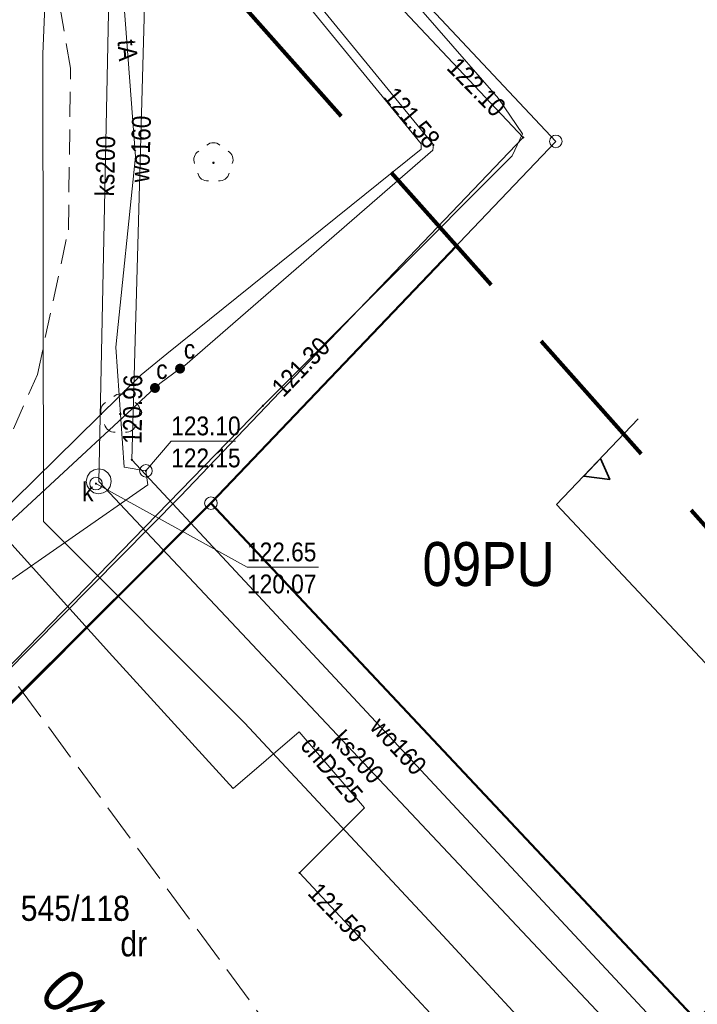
# Model space of a CAD drawing. Header units: metres. Extents: x 10302 to 38325, y -10115 to 6670.
# Tile 20 of 29: x 11014 to 11041, y -5542 to -5503. Entities that reach past the tile are written whole.
import ezdxf
from ezdxf.enums import TextEntityAlignment as Align

# ---------------------------------------------------------------- set-up
doc = ezdxf.new("R2010")
doc.units = ezdxf.units.M
for name, pattern in [('1.0_0.5', [1.5, 1, -0.5]), ('1.5_0.5', [2, 1.5, -0.5]), ('2', [0.9, 0.6, -0.3]), ('219-500', [0]), ('PRZER3-1', [4, 3, -1])]:
    doc.linetypes.add(name, pattern=pattern)
for name, color, linetype in [('202-punkt graniczny', 7, 'Continuous'), ('209-oznaczenie konturu klasyfikacyjnego', 7, 'Continuous'), ('211-numer działki ewidencyjnej', 7, 'Continuous'), ('217-kontur klasyfikacyjny', 7, 'Continuous'), ('218-kontur użytku gruntowego', 7, 'Continuous'), ('219-działka ewidencyjna', 7, 'Continuous'), ('chodnik', 7, 'Continuous'), ('ciepłownicze urządzenie techniczne', 7, 'Continuous'), ('ciepłownicze urządzenie techniczne-Atr17', 7, 'Continuous'), ('jezdnia', 7, 'Continuous'), ('komora podziemna', 7, 'Continuous'), ('obudowa ochronna przewodu', 7, 'Continuous'), ('przewód ciepłowniczy', 7, 'Continuous'), ('przewód ciepłowniczy-Atr1', 7, 'Continuous'), ('przewód elektroenergetyczny podziemny', 7, 'Continuous'), ('przewód kanalizacyjny', 7, 'Continuous'), ('przewód kanalizacyjny-Atr1', 7, 'Continuous'), ('przewód telekomunikacyjny podziemny', 7, 'Continuous'), ('przewód telekomunikacyjny podziemny-Atr1', 7, 'Continuous'), ('przewód wodociągowy', 7, 'Continuous'), ('przewód wodociągowy-Atr1', 7, 'Continuous'), ('rzedna', 7, 'Continuous'), ('rzedna-Atr2', 7, 'Continuous'), ('rzedna-Atr3', 7, 'Continuous'), ('właz do komory lub kanału - okrągły', 7, 'Continuous'), ('właz do komory lub kanału - okrągły-Atr17', 7, 'Continuous'), ('Zakres', 7, 'Continuous')]:
    doc.layers.add(name, color=color, linetype=linetype)
doc.layers.add('z - kartowanie', color=1, linetype='Continuous', lineweight=5)
doc.layers.add('z - MPZT', color=121, linetype='PRZER3-1', lineweight=18)
doc.styles.add('MapaZas', font='geodezja.shx', dxfattribs={"width": 0.9})
doc.linetypes.add('NLZ', pattern='A,3,-1,[35,msgB.shx,S=0.008,R=0,X=-0.5,Y=0],3', length=7)
doc.linetypes.add('OLZ', pattern='A,3,-1,[36,msgB.shx,S=0.008,R=0,X=-0.5,Y=0],3', length=7)

# ---------------------------------------------------------------- blocks, each defined once
blk = doc.blocks.new('202')
at = {"color": 0, "linetype": 'Continuous', "lineweight": 0}
blk.add_circle((0, 0), 0.25, dxfattribs=at)
blk = doc.blocks.new('US25')
at = {"linetype": 'Continuous', "lineweight": 0}
h = blk.add_hatch(color=0, dxfattribs=at)
edge = h.paths.add_edge_path()
edge.add_arc((0, 0), 0.2, 0, 360)
blk = doc.blocks.new('PW01')
at = {"linetype": 'Continuous', "lineweight": 13}
h = blk.add_hatch(color=0, dxfattribs=at)
edge = h.paths.add_edge_path()
edge.add_arc((0, 0), 0.045, 0, 360)
blk = doc.blocks.new('US22')
at = {"color": 0, "linetype": 'Continuous', "lineweight": 13}
blk.add_circle((0, 0), 0.25, dxfattribs=at)
blk = doc.blocks.new('US15')
at = {"color": 0, "linetype": 'Continuous', "lineweight": 13}
blk.add_circle((0, 0), 0.25, dxfattribs=at)
blk = doc.blocks.new('OP021')
at = {"linetype": 'Continuous', "lineweight": 13}
h = blk.add_hatch(color=0, dxfattribs=at)
edge = h.paths.add_edge_path()
edge.add_arc((0, 0), 0.05, 0, 360)
at = {"color": 0, "linetype": 'Continuous', "lineweight": 13}
for centre, start, end in [((0, 0.4), 49.272, 130.728), ((-0.38, 0.124), 121.308, 202.548), ((0.38, 0.124), 337.452, 58.692), ((-0.235, -0.324), 193.221, 274.871), ((0.235, -0.324), 265.129, 346.779)]:
    blk.add_arc(centre, 0.4, start, end, dxfattribs=at)

msp = doc.modelspace()

# ---------------------------------------------------------------- linework, layer by layer
at = {"layer": '217-kontur klasyfikacyjny', "color": 3, "linetype": 'Continuous', "lineweight": 13, "flags": 128}
for points in [[(11021.63, -5493.058), (11035.34, -5507.648)], [(11035.34, -5507.648), (11021.6, -5522.058)]]:
    msp.add_lwpolyline(points, dxfattribs=at)
at = {"layer": '217-kontur klasyfikacyjny', "color": 3, "linetype": 'Continuous', "lineweight": 13}
msp.add_lwpolyline([(11021.6, -5522.058), (11044.184, -5546.094)], dxfattribs=at)
at = {"layer": '218-kontur użytku gruntowego', "color": 3, "linetype": 'Continuous', "lineweight": 13, "flags": 128}
for points in [[(11021.63, -5493.058), (11035.34, -5507.648)], [(11035.34, -5507.648), (11021.63, -5493.058)], [(11035.34, -5507.648), (11021.6, -5522.058)], [(11021.6, -5522.058), (11035.34, -5507.648)]]:
    msp.add_lwpolyline(points, dxfattribs=at)
at = {"layer": '218-kontur użytku gruntowego', "color": 3, "linetype": 'Continuous', "lineweight": 13}
for points in [[(11021.6, -5522.058), (11044.184, -5546.094)], [(11044.184, -5546.094), (11021.6, -5522.058)]]:
    msp.add_lwpolyline(points, dxfattribs=at)
at = {"layer": '219-działka ewidencyjna', "color": 3, "linetype": '219-500', "lineweight": 13, "flags": 128}
for points in [[(11035.34, -5507.648), (11021.63, -5493.058)], [(11021.6, -5522.058), (11035.34, -5507.648)], [(11021.6, -5522.058), (11006.24, -5537.308)]]:
    msp.add_lwpolyline(points, dxfattribs=at)
at = {"layer": '219-działka ewidencyjna', "color": 3, "linetype": '219-500', "lineweight": 13}
msp.add_lwpolyline([(11044.18, -5546.098), (11021.6, -5522.058)], dxfattribs=at)
at = {"layer": 'chodnik', "color": 7, "linetype": '1.0_0.5', "lineweight": 13}
msp.add_lwpolyline([(11011.43, -5498.538), (11012.68, -5503.128), (11013.02, -5508.928), (11012.1, -5514.728), (11010.48, -5519.028), (11009.33, -5521.228), (11008.72, -5522.138), (11010.49, -5524.988), (11011.3, -5523.868), (11012.53, -5521.848), (11014.69, -5516.928), (11015.92, -5511.168), (11016.01, -5504.728), (11015.13, -5499.738)], dxfattribs=at)
at = {"layer": 'jezdnia', "color": 7, "linetype": '1.5_0.5', "lineweight": 13}
msp.add_lwpolyline([(11034.197, -5555.251), (11025.49, -5545.068), (11012.94, -5527.998), (11011.16, -5531.298), (11009.39, -5532.968), (11006.42, -5535.798), (11020.66, -5549.098), (11030.016, -5559.084)], dxfattribs=at)
at = {"layer": 'komora podziemna', "color": 32, "linetype": 'Continuous', "lineweight": 13, "flags": 128}
msp.add_lwpolyline([(11017.6, -5521.008), (11017.63, -5521.198), (11017.59, -5521.388), (11017.48, -5521.548), (11017.31, -5521.648), (11017.12, -5521.688), (11016.93, -5521.648), (11016.78, -5521.528), (11016.67, -5521.368), (11016.63, -5521.178), (11016.68, -5520.988), (11016.79, -5520.828), (11016.95, -5520.728), (11017.14, -5520.688), (11017.33, -5520.728), (11017.49, -5520.848)], close=True, dxfattribs=at)
at = {"layer": 'obudowa ochronna przewodu', "color": 7, "linetype": 'Continuous', "lineweight": 35, "flags": 128}
msp.add_lwpolyline([(11022.94, -5530.808), (11030.84, -5539.278)], dxfattribs=at)
at = {"layer": 'przewód ciepłowniczy', "color": 212, "linetype": 'Continuous', "lineweight": 13}
for points in [[(11012.89, -5522.768), (11018.82, -5516.948), (11019.84, -5516.108), (11029.97, -5507.958), (11029.98, -5507.748), (11016.03, -5490.698), (11016.03, -5490.458), (11039.566, -5466.626)], [(11039.798, -5466.879), (11016.48, -5490.468), (11016.46, -5490.668), (11030.46, -5507.788), (11030.44, -5507.998), (11020.56, -5516.568), (11020.37, -5516.698), (11019.57, -5517.288), (11019.37, -5517.468), (11013.38, -5523.018), (11013.18, -5523.178)]]:
    msp.add_lwpolyline(points, dxfattribs=at)
at = {"layer": 'przewód ciepłowniczy', "color": 212, "linetype": 'Continuous', "lineweight": 13, "flags": 128}
msp.add_lwpolyline([(11013.18, -5523.178), (11017.68, -5528.158), (11022.48, -5533.428), (11025.11, -5531.168), (11027.72, -5534.198), (11025.13, -5536.788), (11035.02, -5547.408)], dxfattribs=at)
at = {"layer": 'przewód elektroenergetyczny podziemny', "color": 1, "linetype": 'Continuous', "lineweight": 13}
for points in [[(11001.62, -5540.838), (11023.67, -5518.178), (11033.6, -5508.218), (11034.01, -5507.348), (11033.06, -5505.938), (11028.14, -5500.298), (11021.66, -5493.988), (11020.99, -5492.268), (11021.81, -5491.428), (11042.629, -5469.971)], [(11001.58, -5540.778), (11020.38, -5521.798), (11034.04, -5507.488), (11020.71, -5493.328), (11043.004, -5470.381)], [(11040.373, -5549.588), (11030.84, -5539.278), (11022.94, -5530.808), (11014.93, -5522.788), (11014.91, -5504.158), (11015.26, -5495.608), (11014.46, -5494.728), (10996.29, -5478.118)]]:
    msp.add_lwpolyline(points, dxfattribs=at)
at = {"layer": 'przewód kanalizacyjny', "color": 34, "linetype": 'Continuous', "lineweight": 13, "flags": 128}
for points in [[(11017.65, -5496.078), (11017.13, -5521.188)], [(11017.13, -5521.188), (11037.79, -5543.158)]]:
    msp.add_lwpolyline(points, dxfattribs=at)
at = {"layer": 'przewód telekomunikacyjny podziemny', "color": 30, "linetype": 'Continuous', "lineweight": 13, "flags": 128}
for points in [[(11019.01, -5520.768), (11018.14, -5520.628), (11017.81, -5515.838), (11018.59, -5508.248), (11017.96, -5499.798), (11018.64, -5494.618), (11019.84, -5492.758), (11021.01, -5490.918), (11021.62, -5490.498)], [(11001.95, -5536.208), (11002.42, -5535.628), (11013.05, -5525.528), (11019.09, -5521.328), (11019.01, -5520.768)]]:
    msp.add_lwpolyline(points, dxfattribs=at)
at = {"layer": 'przewód wodociągowy', "color": 5, "linetype": 'Continuous', "lineweight": 13, "flags": 128}
for points in [[(11001.61, -5478.758), (11019.14, -5495.578), (11018.45, -5520.328)], [(11018.45, -5520.328), (11039.68, -5543.128)]]:
    msp.add_lwpolyline(points, dxfattribs=at)
at = {"layer": 'rzedna-Atr2', "color": 30, "lineweight": 13, "flags": 128}
msp.add_lwpolyline([(11019.01, -5520.768), (11020.02, -5519.588), (11022.581, -5519.588)], dxfattribs=at)
at = {"layer": 'rzedna-Atr2', "color": 7, "lineweight": 13, "flags": 128}
msp.add_lwpolyline([(11017.02, -5521.278), (11023.04, -5524.608), (11025.888, -5524.608)], dxfattribs=at)
at = {"layer": 'z - MPZT', "linetype": 'Continuous', "lineweight": 50}
for points in [[(11031.378, -5511.803), (11021.6, -5522.058), (11002.21, -5541.498), (10999.89, -5543.768), (10989.79, -5553.868), (10975.46, -5540.148), (10961.547, -5554.333)], [(11021.6, -5522.058), (11040.961, -5542.671)]]:
    msp.add_lwpolyline(points, dxfattribs=at)
at = {"layer": 'z - MPZT', "linetype": 'NLZ', "lineweight": 35}
for points in [[(11038.615, -5518.704), (11035.368, -5522.11)], [(11048.25, -5535.824), (11035.368, -5522.11)]]:
    msp.add_lwpolyline(points, dxfattribs=at)
at = {"layer": 'z - MPZT', "linetype": 'OLZ', "lineweight": 35}
msp.add_lwpolyline([(11036.45, -5520.983), (11037.486, -5521.11), (11037.486, -5521.11), (11037.112, -5520.281), (11036.45, -5520.983)], dxfattribs=at)
at = {"layer": 'Zakres', "color": 6, "linetype": '2', "lineweight": 100, "ltscale": 10}
msp.add_lwpolyline([(10994.95, -5585.768), (11050.69, -5533.558), (11008.72, -5486.278), (10962.49, -5442.538), (10805.363, -5271.974)], dxfattribs=at)

# ---------------------------------------------------------------- block references
at = {"layer": '202-punkt graniczny', "color": 3, "linetype": 'Continuous', "lineweight": 13}
for p in [(11035.34, -5507.648), (11021.6, -5522.058)]:
    msp.add_blockref('202', p, dxfattribs=at)
at = {"layer": 'ciepłownicze urządzenie techniczne', "color": 212, "linetype": 'Continuous', "lineweight": 13}
for p in [(11020.37, -5516.698), (11019.37, -5517.468)]:
    msp.add_blockref('US25', p, dxfattribs=at)
at = {"layer": 'komora podziemna', "color": 30, "linetype": 'Continuous', "lineweight": 13}
msp.add_blockref('US15', (11019.01, -5520.768), dxfattribs=at)
at = {"layer": 'rzedna', "color": 1, "linetype": 'Continuous', "lineweight": 13}
for p in [(11034.04, -5507.488), (11023.67, -5518.178)]:
    msp.add_blockref('PW01', p, dxfattribs=at)
at = {"layer": 'rzedna', "color": 212, "linetype": 'Continuous', "lineweight": 13}
for p in [(11030.46, -5507.788), (11025.13, -5536.788)]:
    msp.add_blockref('PW01', p, dxfattribs=at)
at = {"layer": 'rzedna', "color": 5, "linetype": 'Continuous', "lineweight": 13}
msp.add_blockref('PW01', (11018.45, -5520.328), dxfattribs=at)
at = {"layer": 'rzedna', "color": 30, "linetype": 'Continuous', "lineweight": 13}
msp.add_blockref('PW01', (11019.01, -5520.768), dxfattribs=at)
at = {"layer": 'rzedna', "color": 34, "linetype": 'Continuous', "lineweight": 13}
msp.add_blockref('PW01', (11017.02, -5521.278), dxfattribs=at)
at = {"layer": 'właz do komory lub kanału - okrągły', "color": 7, "linetype": 'Continuous', "lineweight": 13}
msp.add_blockref('US22', (11017.02, -5521.278), dxfattribs=at)
at = {"layer": 'z - kartowanie', "color": 94, "linetype": 'Continuous', "lineweight": 13}
for p in [(11021.7, -5508.498), (11017.99, -5518.508)]:
    msp.add_blockref('OP021', p, dxfattribs=at)

# ---------------------------------------------------------------- texts
at = {"layer": '209-oznaczenie konturu klasyfikacyjnego', "color": 3, "linetype": 'Continuous', "lineweight": 13, "style": 'MapaZas', "width": 0.9}
msp.add_text('dr', height=1, dxfattribs=at).set_placement((11017.993, -5539.11), align=Align.TOP_LEFT)
at = {"layer": '211-numer działki ewidencyjnej', "color": 3, "linetype": 'Continuous', "lineweight": 13, "style": 'MapaZas', "width": 0.9}
msp.add_text('545/118', height=1, dxfattribs=at).set_placement((11014.022, -5538.696))
at = {"layer": 'ciepłownicze urządzenie techniczne-Atr17', "color": 212, "lineweight": 13, "style": 'MapaZas', "width": 0.9}
for p in [(11020.52, -5516.298), (11019.42, -5517.108)]:
    msp.add_text('c', height=0.75, dxfattribs=at).set_placement(p)
at = {"layer": 'przewód ciepłowniczy-Atr1', "color": 212, "lineweight": 13, "style": 'MapaZas', "width": 0.9}
msp.add_text('cnD225', height=0.75, rotation=310.741, dxfattribs=at).set_placement((11026.42, -5532.678), align=Align.MIDDLE_CENTER)
at = {"layer": 'przewód kanalizacyjny-Atr1', "color": 34, "lineweight": 13, "style": 'MapaZas', "width": 0.9}
for rotation, p in [(88.813, (11017.39, -5508.628)), (313.24, (11027.46, -5532.168))]:
    msp.add_text('ks200', height=0.75, rotation=rotation, dxfattribs=at).set_placement(p, align=Align.MIDDLE_CENTER)
at = {"layer": 'przewód telekomunikacyjny podziemny-Atr1', "color": 30, "lineweight": 13, "style": 'MapaZas', "width": 0.9}
msp.add_text('tA', height=0.75, rotation=274.263, dxfattribs=at).set_placement((11018.28, -5504.018), align=Align.MIDDLE_CENTER)
at = {"layer": 'przewód wodociągowy-Atr1', "color": 5, "lineweight": 13, "style": 'MapaZas', "width": 0.9}
for rotation, p in [(88.402, (11018.8, -5507.948)), (312.958, (11029.07, -5531.728))]:
    msp.add_text('wo160', height=0.75, rotation=rotation, dxfattribs=at).set_placement(p, align=Align.MIDDLE_CENTER)
at = {"layer": 'rzedna-Atr2', "color": 1, "lineweight": 13, "style": 'MapaZas', "width": 0.9}
msp.add_text('122.10', height=0.75, rotation=314.313, dxfattribs=at).set_placement((11031.22, -5504.488), align=Align.MIDDLE_LEFT)
at = {"layer": 'rzedna-Atr2', "color": 212, "lineweight": 13, "style": 'MapaZas', "width": 0.9}
msp.add_text('121.58', height=0.75, rotation=310.3, dxfattribs=at).set_placement((11028.71, -5505.648), align=Align.MIDDLE_LEFT)
at = {"layer": 'rzedna-Atr2', "color": 1, "lineweight": 13, "style": 'MapaZas', "width": 0.9}
msp.add_text('121.30', height=0.75, rotation=46.094, dxfattribs=at).set_placement((11024.49, -5517.878))
at = {"layer": 'rzedna-Atr2', "color": 5, "lineweight": 13, "style": 'MapaZas', "width": 0.9}
msp.add_text('120.96', height=0.75, rotation=89.422, dxfattribs=at).set_placement((11018.84, -5519.698))
at = {"layer": 'rzedna-Atr2', "color": 30, "lineweight": 13, "style": 'MapaZas', "width": 0.9}
msp.add_text('123.10', height=0.75, dxfattribs=at).set_placement((11020.02, -5519.58), align=Align.BOTTOM_LEFT)
at = {"layer": 'rzedna-Atr2', "color": 7, "lineweight": 13, "style": 'MapaZas', "width": 0.9}
msp.add_text('122.65', height=0.75, dxfattribs=at).set_placement((11023.04, -5524.6), align=Align.BOTTOM_LEFT)
at = {"layer": 'rzedna-Atr2', "color": 212, "lineweight": 13, "style": 'MapaZas', "width": 0.9}
msp.add_text('121.56', height=0.75, rotation=314.016, dxfattribs=at).set_placement((11025.41, -5537.628))
at = {"layer": 'rzedna-Atr3', "color": 30, "lineweight": 13, "style": 'MapaZas', "width": 0.9}
msp.add_text('122.15', height=0.75, dxfattribs=at).set_placement((11020.02, -5520.855), align=Align.BOTTOM_LEFT)
at = {"layer": 'rzedna-Atr3', "color": 7, "lineweight": 13, "style": 'MapaZas', "width": 0.9}
msp.add_text('120.07', height=0.75, dxfattribs=at).set_placement((11023.04, -5525.876), align=Align.BOTTOM_LEFT)
at = {"layer": 'właz do komory lub kanału - okrągły-Atr17', "color": 7, "lineweight": 13, "style": 'MapaZas', "width": 0.9}
msp.add_text('k', height=0.75, dxfattribs=at).set_placement((11016.47, -5521.978))
at = {"layer": 'z - MPZT', "linetype": 'OLZ', "lineweight": 35, "style": 'MapaZas', "width": 0.9}
for s, rotation, p in [('09PU', 359.9598, (11032.66, -5524.482)), ('04 KDL 1/2', 313.5032, (11018.978, -5544.856))]:
    msp.add_text(s, height=1.75, rotation=rotation, dxfattribs=at).set_placement(p, align=Align.MIDDLE)

doc.saveas('drawing.dxf')
